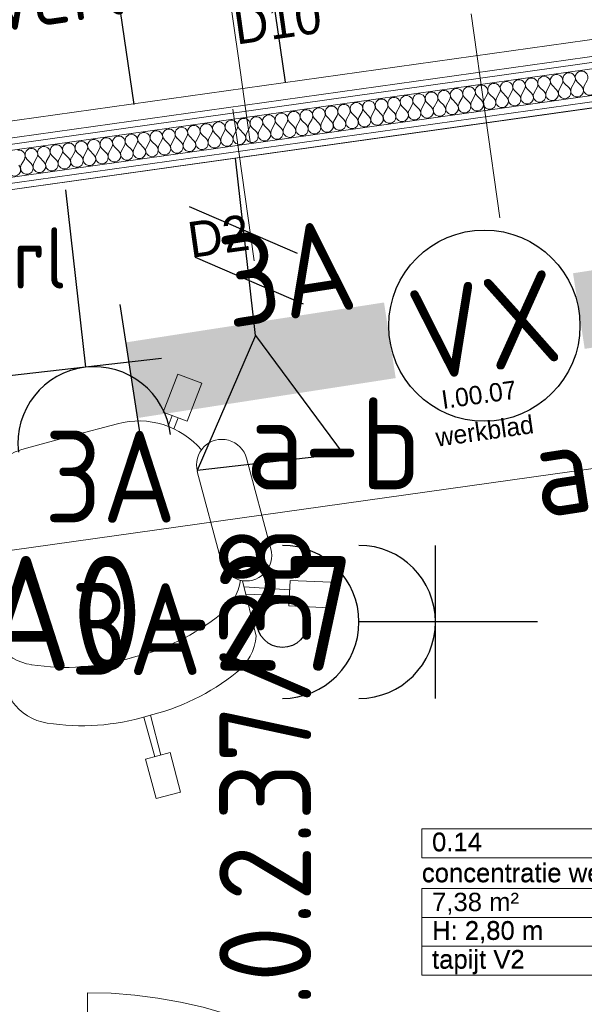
# Model space of a CAD drawing. Header units: millimetres. Extents: x -39149 to 267781, y -2340 to 58540.
# Tile 220 of 244: x 40705 to 41812, y 38952 to 40883. Entities that reach past the tile are written whole.
import ezdxf
from ezdxf.enums import TextEntityAlignment as Align

# ---------------------------------------------------------------- set-up
doc = ezdxf.new("R2010")
doc.units = ezdxf.units.MM
doc.header["$LTSCALE"] = 100
doc.header["$MEASUREMENT"] = 0
doc.linetypes.add('B0704', pattern=[150, 100, -50])
for name, color, linetype in [('000025--bestaand', 9, 'Continuous'), ('22 C Binnenwanden', 7, 'Continuous'), ('22 C Binnenwanden Doorsnede-arcering', 7, 'Continuous'), ('22 C Binnenwanden Laagscheidingslijnen', 7, 'Continuous'), ('22 NC Binnenwanden', 7, 'Continuous'), ('22 NC Binnenwanden Deuren', 7, 'Continuous'), ('82 Interieur', 7, 'Continuous'), ('A Markers details', 7, 'Continuous'), ('AL$1A---_ALGEMEEN--bestaand', 9, 'Continuous'), ('EL6222--_KRACHT_230', 3, 'Continuous'), ('EL6311--_LICHT_BINNEN', 3, 'Continuous'), ('EL6441--_DATACOM', 3, 'Continuous'), ('EL6521--bestaand', 7, 'Continuous'), ('T Maatvoering 1_ 50', 7, 'Continuous'), ('Z Ruimteoppervlak', 7, 'Continuous'), ('Z Ruimteoppervlak Zone label', 7, 'Continuous'), ('Z Ruimteoppervlak Zone tekst', 7, 'Continuous')]:
    doc.layers.add(name, color=color, linetype=linetype)
doc.styles.add('buro-012', font='isocp.shx', dxfattribs={"height": 120})
doc.styles.add('BURO-018', font='isocp.shx', dxfattribs={"height": 180})
doc.styles.add('GENERATED_STYLE_1', font='arial.ttf')
doc.styles.add('GENERATED_STYLE_2', font='swiss.ttf')
doc.styles.add('GENERATED_STYLE_3', font='swiss.ttf', dxfattribs={"width": 0.96})
doc.styles.add('ISO25', font='ISO', dxfattribs={"height": 225})
doc.styles.get("Standard").update_dxf_attribs({"font": 'txt', "bigfont": 'BIGFONT.SHX'})

# ---------------------------------------------------------------- blocks, each defined once
blk = doc.blocks.new('concentratie werkplek_0.14_3_7', base_point=(41743.7, 39154.6))
at = {"layer": 'Z Ruimteoppervlak Zone label', "color": 8, "linetype": 'Continuous', "lineweight": 0}
for p, q in [((41493.4, 39296), (41994.1, 39296)), ((41493.4, 39239.4), (41493.4, 39296)), ((41994.1, 39296), (41994.1, 39239.4)), ((41994.1, 39239.4), (41493.4, 39239.4)), ((41493.4, 39179.1), (41994.1, 39179.1)), ((41493.4, 39122.5), (41493.4, 39179.1)), ((41994.1, 39179.1), (41994.1, 39122.5)), ((41994.1, 39122.5), (41493.4, 39122.5)), ((41493.4, 39122.5), (41994.1, 39122.5)), ((41493.4, 39065.9), (41493.4, 39122.5)), ((41994.1, 39122.5), (41994.1, 39065.9)), ((41994.1, 39065.9), (41493.4, 39065.9)), ((41493.4, 39065.9), (41994.1, 39065.9)), ((41493.4, 39009.4), (41493.4, 39065.9)), ((41994.1, 39065.9), (41994.1, 39009.4)), ((41994.1, 39009.4), (41493.4, 39009.4))]:
    blk.add_line(p, q, dxfattribs=at)
at = {"linetype": 'Continuous', "lineweight": 0, "flags": 1}
for tag in ['ROOM_AREA', 'ROOM_PERIM', 'ROOM_WALLS_SURF', 'ROOM_DOORS_SURF', 'ROOM_WINDS_SURF', 'ROOM_BASELEV', 'ROOM_NET_AREA', 'ROOM_REDUCED_AREA', 'ROOM_CALC_AREA', 'ROOM_VOLUME']:
    blk.add_attdef(tag, text='', height=2000, dxfattribs=at).set_placement((41743.7, 38583.2), align=Align.BOTTOM_LEFT)
at = {"layer": 'Z Ruimteoppervlak Zone tekst', "color": 2, "lineweight": 0, "insert": (41513.4, 39170.9), "char_height": 36, "attachment_point": 1, "style": 'GENERATED_STYLE_1'}
blk.add_mtext('{7,38 m²}', dxfattribs=at)
at = {"layer": 'Z Ruimteoppervlak Zone tekst', "color": 2, "lineweight": 0}
for tag, style, p in [('ROOM_NUMBER', 'GENERATED_STYLE_1', (41513.4, 39241.1)), ('ROOM_NAME', 'GENERATED_STYLE_2', (41493.4, 39180.5)), ('ROOM_HEIGHT', 'GENERATED_STYLE_1', (41513.4, 39067.6)), ('BASEC', 'GENERATED_STYLE_1', (41513.4, 39011.1))]:
    blk.add_attdef(tag, text='', height=36, dxfattribs=dict(at, style=style)).set_placement(p, align=Align.BOTTOM_LEFT)
blk = doc.blocks.new('Slab_125_7', base_point=(40117.7, 39762.5))
at = {"layer": '82 Interieur', "color": 8, "linetype": 'Continuous', "lineweight": 0}
blk.add_lwpolyline([(40117.7, 39762.5), (43052, 40174.8), (43003, 40874.8), (40020.3, 40455.7)], close=True, dxfattribs=at)
blk = doc.blocks.new('*X618')
at = {"layer": '22 C Binnenwanden Doorsnede-arcering', "color": 8, "linetype": 'Continuous', "lineweight": 0}
for p, q in [((41733, 40741.8), (41724.2, 40750.6)), ((41737.9, 40742.5), (41743.9, 40753.4)), ((41757.5, 40745.3), (41748.8, 40754)), ((41762.4, 40746), (41768.4, 40756.8)), ((41782, 40748.7), (41773.3, 40757.5)), ((41786.9, 40749.4), (41792.9, 40760.2)), ((41806.5, 40752.2), (41797.8, 40760.9)), ((41811.5, 40752.8), (41817.4, 40763.7)), ((41590.8, 40721.8), (41596.7, 40732.7)), ((41610.4, 40724.6), (41601.6, 40733.4)), ((41615.3, 40725.3), (41621.3, 40736.1)), ((41634.9, 40728), (41626.2, 40736.8)), ((41639.8, 40728.7), (41645.8, 40739.6)), ((41659.4, 40731.5), (41650.7, 40740.3)), ((41664.3, 40732.2), (41670.3, 40743)), ((41683.9, 40734.9), (41675.2, 40743.7)), ((41688.8, 40735.6), (41694.8, 40746.5)), ((41708.5, 40738.4), (41699.7, 40747.2)), ((41713.4, 40739.1), (41719.3, 40749.9)), ((41443.6, 40701.2), (41449.6, 40712)), ((41463.3, 40703.9), (41454.5, 40712.7)), ((41468.2, 40704.6), (41474.1, 40715.5)), ((41487.8, 40707.4), (41479, 40716.1)), ((41492.7, 40708.1), (41498.7, 40718.9)), ((41512.3, 40710.8), (41503.6, 40719.6)), ((41517.2, 40711.5), (41523.2, 40722.3)), ((41536.8, 40714.3), (41528.1, 40723)), ((41541.7, 40714.9), (41547.7, 40725.8)), ((41561.3, 40717.7), (41552.6, 40726.5)), ((41566.2, 40718.4), (41572.2, 40729.2)), ((41585.9, 40721.1), (41577.1, 40729.9)), ((41321, 40683.9), (41327, 40694.8)), ((41340.6, 40686.7), (41331.9, 40695.5)), ((41345.6, 40687.4), (41351.5, 40698.2)), ((41365.2, 40690.1), (41356.4, 40698.9)), ((41370.1, 40690.8), (41376.1, 40701.7)), ((41389.7, 40693.6), (41381, 40702.4)), ((41394.6, 40694.3), (41400.6, 40705.1)), ((41414.2, 40697), (41405.5, 40705.8)), ((41419.1, 40697.7), (41425.1, 40708.6)), ((41438.7, 40700.5), (41430, 40709.3)), ((41173.9, 40663.3), (41179.9, 40674.1)), ((41193.5, 40666), (41184.8, 40674.8)), ((41198.4, 40666.7), (41204.4, 40677.6)), ((41218, 40669.5), (41209.3, 40678.2)), ((41222.9, 40670.2), (41228.9, 40681)), ((41242.6, 40672.9), (41233.8, 40681.7)), ((41247.5, 40673.6), (41253.4, 40684.4)), ((41267.1, 40676.4), (41258.3, 40685.1)), ((41272, 40677.1), (41278, 40687.9)), ((41291.6, 40679.8), (41282.9, 40688.6)), ((41296.5, 40680.5), (41302.5, 40691.3)), ((41316.1, 40683.3), (41307.4, 40692)), ((41046.4, 40645.4), (41037.7, 40654.1)), ((41051.3, 40646), (41057.3, 40656.9)), ((41070.9, 40648.8), (41062.2, 40657.6)), ((41075.8, 40649.5), (41081.8, 40660.3)), ((41095.4, 40652.2), (41086.7, 40661)), ((41100.3, 40652.9), (41106.3, 40663.8)), ((41120, 40655.7), (41111.2, 40664.5)), ((41124.9, 40656.4), (41130.8, 40667.2)), ((41144.5, 40659.1), (41135.7, 40667.9)), ((41149.4, 40659.8), (41155.4, 40670.7)), ((41169, 40662.6), (41160.3, 40671.4)), ((40904.2, 40625.4), (40910.2, 40636.2)), ((40923.8, 40628.1), (40915.1, 40636.9)), ((40928.7, 40628.8), (40934.7, 40639.7)), ((40948.3, 40631.6), (40939.6, 40640.3)), ((40953.2, 40632.3), (40959.2, 40643.1)), ((40972.8, 40635), (40964.1, 40643.8)), ((40977.7, 40635.7), (40983.7, 40646.6)), ((40997.4, 40638.5), (40988.6, 40647.2)), ((41002.3, 40639.2), (41008.2, 40650)), ((41021.9, 40641.9), (41013.1, 40650.7)), ((41026.8, 40642.6), (41032.8, 40653.4)), ((40757, 40604.7), (40763, 40615.5)), ((40776.7, 40607.5), (40767.9, 40616.2)), ((40781.6, 40608.1), (40787.5, 40619)), ((40801.2, 40610.9), (40792.4, 40619.7)), ((40806.1, 40611.6), (40812.1, 40622.4)), ((40825.7, 40614.3), (40817, 40623.1)), ((40830.6, 40615), (40836.6, 40625.9)), ((40850.2, 40617.8), (40841.5, 40626.6)), ((40855.1, 40618.5), (40861.1, 40629.3)), ((40874.7, 40621.2), (40866, 40630)), ((40879.7, 40621.9), (40885.6, 40632.8)), ((40899.3, 40624.7), (40890.5, 40633.5)), ((40708, 40597.8), (40714, 40608.7)), ((40727.6, 40600.6), (40718.9, 40609.3)), ((40732.5, 40601.3), (40738.5, 40612.1)), ((40752.1, 40604), (40743.4, 40612.8))]:
    blk.add_line(p, q, dxfattribs=at)
for centre, start, end in [((41733, 40759.3), 97.9977, 224.8676), ((41733, 40759.3), 331.1278, 97.9977), ((41757.5, 40762.8), 97.9977, 224.8676), ((41757.5, 40762.8), 331.1278, 97.9977), ((41782.1, 40766.2), 97.9977, 224.8676), ((41782.1, 40766.2), 331.1278, 97.9977), ((41806.6, 40769.7), 97.9977, 224.8676), ((41806.6, 40769.7), 331.1278, 97.9977), ((41585.9, 40738.7), 97.9977, 224.8676), ((41585.9, 40738.7), 331.1278, 97.9977), ((41610.4, 40742.1), 97.9977, 224.8676), ((41610.4, 40742.1), 331.1278, 97.9977), ((41634.9, 40745.5), 97.9977, 224.8676), ((41634.9, 40745.5), 331.1278, 97.9977), ((41659.5, 40749), 97.9977, 224.8676), ((41659.5, 40749), 331.1278, 97.9977), ((41684, 40752.4), 97.9977, 224.8676), ((41684, 40752.4), 331.1278, 97.9977), ((41708.5, 40755.9), 97.9977, 224.8676), ((41708.5, 40755.9), 331.1278, 97.9977), ((41797.8, 40743.4), 151.1278, 44.8676), ((41822.3, 40746.9), 151.1278, 44.8676), ((41463.3, 40721.4), 97.9977, 224.8676), ((41463.3, 40721.4), 331.1278, 97.9977), ((41487.8, 40724.9), 97.9977, 224.8676), ((41487.8, 40724.9), 331.1278, 97.9977), ((41512.3, 40728.3), 97.9977, 224.8676), ((41512.3, 40728.3), 331.1278, 97.9977), ((41536.9, 40731.8), 97.9977, 224.8676), ((41536.9, 40731.8), 331.1278, 97.9977), ((41561.4, 40735.2), 97.9977, 224.8676), ((41561.4, 40735.2), 331.1278, 97.9977), ((41650.6, 40722.8), 151.1278, 44.8676), ((41675.2, 40726.2), 151.1278, 44.8676), ((41699.7, 40729.6), 151.1278, 44.8676), ((41724.2, 40733.1), 151.1278, 44.8676), ((41748.7, 40736.5), 151.1278, 44.8676), ((41773.3, 40740), 151.1278, 44.8676), ((41316.2, 40700.8), 97.9977, 224.8676), ((41316.2, 40700.8), 331.1278, 97.9977), ((41340.7, 40704.2), 97.9977, 224.8676), ((41340.7, 40704.2), 331.1278, 97.9977), ((41365.2, 40707.7), 97.9977, 224.8676), ((41365.2, 40707.7), 331.1278, 97.9977), ((41389.7, 40711.1), 97.9977, 224.8676), ((41389.7, 40711.1), 331.1278, 97.9977), ((41414.3, 40714.5), 97.9977, 224.8676), ((41414.3, 40714.5), 331.1278, 97.9977), ((41438.8, 40718), 97.9977, 224.8676), ((41438.8, 40718), 331.1278, 97.9977), ((41528, 40705.5), 151.1278, 44.8676), ((41552.6, 40709), 151.1278, 44.8676), ((41577.1, 40712.4), 151.1278, 44.8676), ((41601.6, 40715.9), 151.1278, 44.8676), ((41626.1, 40719.3), 151.1278, 44.8676), ((41169, 40680.1), 97.9977, 224.8676), ((41169, 40680.1), 331.1278, 97.9977), ((41193.6, 40683.5), 97.9977, 224.8676), ((41193.6, 40683.5), 331.1278, 97.9977), ((41218.1, 40687), 97.9977, 224.8676), ((41218.1, 40687), 331.1278, 97.9977), ((41242.6, 40690.4), 97.9977, 224.8676), ((41242.6, 40690.4), 331.1278, 97.9977), ((41267.1, 40693.9), 97.9977, 224.8676), ((41267.1, 40693.9), 331.1278, 97.9977), ((41291.6, 40697.3), 97.9977, 224.8676), ((41291.6, 40697.3), 331.1278, 97.9977), ((41380.9, 40684.9), 151.1278, 44.8676), ((41405.4, 40688.3), 151.1278, 44.8676), ((41430, 40691.7), 151.1278, 44.8676), ((41454.5, 40695.2), 151.1278, 44.8676), ((41479, 40698.6), 151.1278, 44.8676), ((41503.5, 40702.1), 151.1278, 44.8676), ((41046.4, 40662.9), 97.9977, 224.8676), ((41046.4, 40662.9), 331.1278, 97.9977), ((41071, 40666.3), 97.9977, 224.8676), ((41071, 40666.3), 331.1278, 97.9977), ((41095.5, 40669.8), 97.9977, 224.8676), ((41095.5, 40669.8), 331.1278, 97.9977), ((41120, 40673.2), 97.9977, 224.8676), ((41120, 40673.2), 331.1278, 97.9977), ((41144.5, 40676.6), 97.9977, 224.8676), ((41144.5, 40676.6), 331.1278, 97.9977), ((41258.3, 40667.6), 151.1278, 44.8676), ((41282.8, 40671.1), 151.1278, 44.8676), ((41307.4, 40674.5), 151.1278, 44.8676), ((41331.9, 40678), 151.1278, 44.8676), ((41356.4, 40681.4), 151.1278, 44.8676), ((40899.3, 40642.2), 97.9977, 224.8676), ((40899.3, 40642.2), 331.1278, 97.9977), ((40923.8, 40645.6), 97.9977, 224.8676), ((40923.8, 40645.6), 331.1278, 97.9977), ((40948.4, 40649.1), 97.9977, 224.8676), ((40948.4, 40649.1), 331.1278, 97.9977), ((40972.9, 40652.5), 97.9977, 224.8676), ((40972.9, 40652.5), 331.1278, 97.9977), ((40997.4, 40656), 97.9977, 224.8676), ((40997.4, 40656), 331.1278, 97.9977), ((41021.9, 40659.4), 97.9977, 224.8676), ((41021.9, 40659.4), 331.1278, 97.9977), ((41111.2, 40647), 151.1278, 44.8676), ((41135.7, 40650.4), 151.1278, 44.8676), ((41160.2, 40653.8), 151.1278, 44.8676), ((41184.7, 40657.3), 151.1278, 44.8676), ((41209.3, 40660.7), 151.1278, 44.8676), ((41233.8, 40664.2), 151.1278, 44.8676), ((40776.7, 40625), 97.9977, 224.8676), ((40776.7, 40625), 331.1278, 97.9977), ((40801.2, 40628.4), 97.9977, 224.8676), ((40801.2, 40628.4), 331.1278, 97.9977), ((40825.7, 40631.9), 97.9977, 224.8676), ((40825.7, 40631.9), 331.1278, 97.9977), ((40850.3, 40635.3), 97.9977, 224.8676), ((40850.3, 40635.3), 331.1278, 97.9977), ((40874.8, 40638.7), 97.9977, 224.8676), ((40874.8, 40638.7), 331.1278, 97.9977), ((40964.1, 40626.3), 151.1278, 44.8676), ((40988.6, 40629.7), 151.1278, 44.8676), ((41013.1, 40633.2), 151.1278, 44.8676), ((41037.6, 40636.6), 151.1278, 44.8676), ((41062.1, 40640.1), 151.1278, 44.8676), ((41086.7, 40643.5), 151.1278, 44.8676), ((40703.1, 40614.6), 331.1278, 97.9977), ((40727.7, 40618.1), 97.9977, 224.8676), ((40727.7, 40618.1), 331.1278, 97.9977), ((40752.2, 40621.5), 97.9977, 224.8676), ((40752.2, 40621.5), 331.1278, 97.9977), ((40841.5, 40609.1), 151.1278, 44.8676), ((40866, 40612.5), 151.1278, 44.8676), ((40890.5, 40615.9), 151.1278, 44.8676), ((40915, 40619.4), 151.1278, 44.8676), ((40939.5, 40622.8), 151.1278, 44.8676), ((40694.3, 40588.4), 151.1278, 44.8676), ((40718.8, 40591.8), 151.1278, 44.8676), ((40743.4, 40595.3), 151.1278, 44.8676), ((40767.9, 40598.7), 151.1278, 44.8676), ((40792.4, 40602.2), 151.1278, 44.8676), ((40816.9, 40605.6), 151.1278, 44.8676)]:
    blk.add_arc(centre, 12.4, start, end, dxfattribs=at)
blk = doc.blocks.new('Wall_117_7', base_point=(43102.3, 40888.7))
at = {"layer": '22 C Binnenwanden', "color": 8, "linetype": 'Continuous', "lineweight": 0}
for p, q in [((42996, 40974.8), (40006.4, 40554.7)), ((40020.3, 40455.7), (43003, 40874.8))]:
    blk.add_line(p, q, dxfattribs=at)
at = {"layer": '22 C Binnenwanden Laagscheidingslijnen', "color": 8, "linetype": 'Continuous', "lineweight": 0}
for p, q in [((42996.8, 40962.8), (40008.1, 40542.9)), ((42997.7, 40950.8), (40009.8, 40531)), ((40017, 40479.5), (43001.3, 40898.8)), ((40018.7, 40467.6), (43002.2, 40886.8))]:
    blk.add_line(p, q, dxfattribs=at)
at = {"layer": '22 C Binnenwanden', "color": 1, "lineweight": 0}
blk.add_blockref('*X618', (0, 0), dxfattribs=at)
blk = doc.blocks.new('D1a bi h 14_26')
at = {"layer": '22 NC Binnenwanden Deuren', "color": 8, "linetype": 'Continuous', "lineweight": 0}
for p, q in [((-453.5, -10), (-453.5, 897)), ((-503.5, 0), (-436.5, 0)), ((-503.5, 0), (-503.5, -100)), ((-503.5, 0), (-503.5, -100)), ((-453.5, -10), (-453.5, 0)), ((436.5, 0), (503.5, 0)), ((453.5, -10), (453.5, 0)), ((503.5, -100), (503.5, 0)), ((503.5, 0), (503.5, -100)), ((-453.5, -10), (453.5, -10)), ((-453.5, -50), (-453.5, -10)), ((453.5, -10), (453.5, -50)), ((453.5, -50), (-453.5, -50)), ((-436.5, -50), (-436.5, -100)), ((436.5, -50), (436.5, -100)), ((-503.5, -100), (-436.5, -100)), ((436.5, -100), (503.5, -100))]:
    blk.add_line(p, q, dxfattribs=at)
blk.add_arc((-453.5, -10), 907, 0, 90, dxfattribs=at)
blk = doc.blocks.new('Wall_130_7', base_point=(41805.1, 38028))
at = {"layer": '22 NC Binnenwanden', "color": 8, "linetype": 'Continuous', "lineweight": 0}
for p, q in [((40787.6, 38078), (40767.5, 38078)), ((40767.5, 38078), (40767.5, 37978)), ((40787.6, 38078), (40787.6, 37978)), ((41794.6, 38078), (41794.6, 37978)), ((41805.1, 38078), (41794.6, 38078)), ((41805.1, 37978), (41805.1, 38078)), ((40767.5, 37978), (40787.6, 37978)), ((41794.6, 37978), (41805.1, 37978))]:
    blk.add_line(p, q, dxfattribs=at)
at = {"layer": '22 NC Binnenwanden Deuren', "color": 1, "linetype": 'Continuous', "lineweight": 0, "zscale": 1000}
blk.add_blockref('D1a bi h 14_26', (41291.1, 38078), dxfattribs=at)
blk = doc.blocks.new('Kantoorstoel 01 14_2')
at = {"layer": '82 Interieur', "color": 8, "linetype": 'Continuous', "lineweight": 0}
for p, q in [((390, 790.1), (440, 790.1)), ((390, 710.1), (390, 790.1)), ((440, 710.1), (440, 790.1)), ((390, 710.1), (440, 710.1)), ((408, 629.3), (409, 710.1)), ((422, 629.3), (421, 710.1)), ((167.7, 533), (165.7, 421.1)), ((663.2, 533), (665.2, 421.1)), ((14.5, 516.6), (-0.7, 468.9)), ((90.7, 492.3), (14.5, 516.6)), ((740.2, 492.3), (816.4, 516.6)), ((816.4, 516.6), (831.5, 468.9)), ((90.7, 492.3), (75.5, 444.7)), ((740.2, 492.3), (755.3, 444.7)), ((75.5, 444.7), (-0.7, 468.9)), ((166.2, 448.5), (84.8, 473.8)), ((664.7, 448.5), (746.1, 473.8)), ((755.3, 444.7), (831.5, 468.9)), ((166, 433.5), (81.2, 462.3)), ((664.9, 433.5), (749.7, 462.3)), ((96, 191.4), (96, 375.2)), ((196, 191.4), (196, 375.2)), ((634.9, 191.4), (634.9, 375.2)), ((734.9, 191.4), (734.9, 375.2)), ((218.6, 98.7), (205.4, 80)), ((612.3, 98.7), (625.5, 80)), ((190, 91.2), (143, 26.5)), ((190, 91.2), (230.4, 61.8)), ((228.5, 91), (215.1, 73)), ((640.9, 91.2), (600.4, 61.8)), ((602.4, 91), (615.8, 73)), ((640.9, 91.2), (687.9, 26.5)), ((230.4, 61.8), (183.4, -2.9)), ((415.4, 60.4), (323, 60.4)), ((415.4, 60.4), (507.9, 60.4)), ((600.4, 61.8), (647.4, -2.9)), ((143, 26.5), (183.4, -2.9)), ((687.9, 26.5), (647.4, -2.9))]:
    blk.add_line(p, q, dxfattribs=at)
for centre, major_axis, start_param, end_param in [((401, 189.5), (0, -439.9), 3.107651, 3.558821), ((429.9, 189.5), (0, -439.9), 2.724365, 3.175535), ((264.1, 497.4), (0, -102.9), 3.554672, 4.359188), ((566.8, 497.4), (0, -102.9), 1.923998, 2.728514), ((401, 71.1), (0, -439.9), 3.107651, 3.558821), ((429.9, 71.1), (0, -439.9), 2.724365, 3.175535), ((264.1, 379), (0, -102.9), 3.554672, 4.309737), ((566.8, 379), (0, -102.9), 1.973448, 2.728514), ((146, 375.2), (0, -50), 1.570796, 4.712389), ((684.9, 375.2), (0, -50), 1.570796, 4.712389), ((146, 191.4), (0, -50), 4.712389, 7.853982), ((684.9, 191.4), (0, -50), 4.712389, 7.853982), ((323, 222.1), (0, -161.6), 5.158147, 6.283185), ((507.9, 222.1), (0, -161.6), 0, 1.125039)]:
    blk.add_ellipse(centre, major_axis=major_axis, ratio=0.999212, start_param=start_param, end_param=end_param, dxfattribs=at)
blk = doc.blocks.new('Detail Drawing_5_7', base_point=(41072.9, 40589.4))
at = {"layer": 'A Markers details', "color": 8, "linetype": 'Continuous', "lineweight": 0}
blk.add_line((41123, 40707.1), (41164.7, 40410), dxfattribs=at)
at = {"layer": 'A Markers details', "color": 3, "lineweight": 0, "insert": (41040.1, 40415.4), "char_height": 70, "attachment_point": 7, "rotation": 7.9977, "style": 'GENERATED_STYLE_3'}
blk.add_mtext('{D2}', dxfattribs=at)
blk = doc.blocks.new('Detail Drawing_6_7', base_point=(41208.6, 40722.3))
at = {"layer": 'A Markers details', "color": 8, "linetype": 'Continuous', "lineweight": 0}
for p, q in [((41132.9, 40811.6), (41095.6, 41077.5)), ((41156.6, 40643.3), (41132.9, 40811.6))]:
    blk.add_line(p, q, dxfattribs=at)
at = {"layer": 'A Markers details', "color": 3, "lineweight": 0, "insert": (41130, 40832.7), "char_height": 70, "attachment_point": 7, "rotation": 7.9977, "style": 'GENERATED_STYLE_3'}
blk.add_mtext('{D10}', dxfattribs=at)
blk = doc.blocks.new('concentratie werkplek_0.14_3_8', base_point=(41743.7, 39154.6))
at = {"layer": 'Z Ruimteoppervlak Zone label', "color": 8, "linetype": 'Continuous', "lineweight": 0}
for p, q in [((41493.4, 39296), (41994.1, 39296)), ((41493.4, 39239.4), (41493.4, 39296)), ((41994.1, 39296), (41994.1, 39239.4)), ((41994.1, 39239.4), (41493.4, 39239.4)), ((41493.4, 39179.1), (41994.1, 39179.1)), ((41493.4, 39122.5), (41493.4, 39179.1)), ((41994.1, 39179.1), (41994.1, 39122.5)), ((41994.1, 39122.5), (41493.4, 39122.5)), ((41493.4, 39122.5), (41994.1, 39122.5)), ((41493.4, 39065.9), (41493.4, 39122.5)), ((41994.1, 39122.5), (41994.1, 39065.9)), ((41994.1, 39065.9), (41493.4, 39065.9)), ((41493.4, 39065.9), (41994.1, 39065.9)), ((41493.4, 39009.4), (41493.4, 39065.9)), ((41994.1, 39065.9), (41994.1, 39009.4)), ((41994.1, 39009.4), (41493.4, 39009.4))]:
    blk.add_line(p, q, dxfattribs=at)
blk = doc.blocks.new('Wall_130_8', base_point=(41805.1, 38028))
at = {"layer": '22 NC Binnenwanden', "color": 8, "linetype": 'Continuous', "lineweight": 0}
for p, q in [((40787.6, 38078), (40767.5, 38078)), ((40767.5, 38078), (40767.5, 37978)), ((40787.6, 38078), (40787.6, 37978)), ((41794.6, 38078), (41794.6, 37978)), ((41805.1, 38078), (41794.6, 38078)), ((41805.1, 37978), (41805.1, 38078)), ((40767.5, 37978), (40787.6, 37978)), ((41794.6, 37978), (41805.1, 37978))]:
    blk.add_line(p, q, dxfattribs=at)
at = {"layer": '22 NC Binnenwanden Deuren', "color": 1, "linetype": 'Continuous', "lineweight": 0, "zscale": 1000}
blk.add_blockref('D1a bi h 14_26', (41291.1, 38078), dxfattribs=at)
blk = doc.blocks.new('armatuurVX')
at = {"layer": 'EL6311--_LICHT_BINNEN', "linetype": 'Continuous'}
for p, q in [((25751.4, 17508.6), (25751.4, 17208.6)), ((27151.4, 17508.6), (27151.4, 17208.6))]:
    blk.add_line(p, q, dxfattribs=at)
blk.add_circle((26451.4, 17358.6), 187.5, dxfattribs=at)
for points in [[(26263.9, 17433.6), (25751.4, 17433.6), (26263.9, 17283.6), (25751.4, 17283.6)], [(26638.9, 17433.6), (27151.4, 17433.6), (26638.9, 17283.6), (27151.4, 17283.6)]]:
    blk.add_solid(points, dxfattribs=at)
at = {"layer": 'EL6311--_LICHT_BINNEN', "linetype": 'Continuous', "style": 'BURO-018'}
for tag, p in [('E_GROEP', (26221.4, 17858.6)), ('E_GKAST', (26221.4, 17858.6)), ('E_SGROEP', (26671.4, 17858.6)), ('E_ARMCODE', (26451.4, 17358.6)), ('E_SLET', (26671.4, 17058.6))]:
    blk.add_attdef(tag, text='', height=180, dxfattribs=at).set_placement(p, align=Align.MIDDLE)
blk = doc.blocks.new('E00407')
at = {"color": 0}
blk.add_line((0, 1), (0, 4.5), dxfattribs=at)
at = {"color": 0, "linetype": 'Continuous'}
blk.add_line((-1.5, 3), (1.5, 3), dxfattribs=at)
blk.add_circle((0, 6), 0.5, dxfattribs=at)
at = {"color": 0}
for centre in [(0, 6), (0, 4.5)]:
    blk.add_arc(centre, 1.5, 180, 0, dxfattribs=at)
at = {"color": 0, "linetype": 'Continuous', "style": 'BURO-018'}
for tag, p in [('PANEL', (0, 11)), ('CIRCUIT', (0, 8)), ('SUBCIRCUIT', (4.5, 8)), ('SWITCHCODE', (3.5, 5))]:
    blk.add_attdef(tag, text='', height=1.8, dxfattribs=at).set_placement(p, align=Align.MIDDLE)
at = {"color": 0, "linetype": 'Continuous', "style": 'BURO-018', "flags": 1}
blk.add_attdef('ARTICLECODE', text='', height=1.8, dxfattribs=at).set_placement((0, 0), align=Align.MIDDLE)
blk = doc.blocks.new('65210004')
at = {"layer": 'AL$1A---_ALGEMEEN--bestaand', "color": 0, "linetype": 'Continuous'}
for p, q in [((-2.4, -2.4), (-2.4, 2.4)), ((-2.4, 2.4), (2.4, 2.4)), ((2.4, 2.4), (2.4, -2.4)), ((2.4, -2.4), (-2.4, -2.4))]:
    blk.add_line(p, q, dxfattribs=at)
at = {"layer": 'AL$1A---_ALGEMEEN--bestaand', "color": 0, "linetype": 'Continuous', "style": 'ISO25'}
for tag, p in [('E_NUMMER', (-0.041, 4.27)), ('E_MATCODE', (0, -0.251))]:
    blk.add_attdef(tag, text='', height=2.25, dxfattribs=at).set_placement(p, align=Align.MIDDLE)
blk = doc.blocks.new('111304')
at = {"color": 0, "linetype": 'Continuous'}
for p, q in [((-1.5, 4.5), (1.5, 4.5)), ((0, 1), (0, 4.5))]:
    blk.add_line(p, q, dxfattribs=at)
blk.add_arc((0, 6), 1.5, 180, 0, dxfattribs=at)
at = {"color": 0, "linetype": 'Continuous', "style": 'BURO-018'}
for tag, p in [('PANEL', (0, 11.5)), ('CIRCUIT', (0, 8.5)), ('SUBCIRCUIT', (4.5, 8.5))]:
    blk.add_attdef(tag, text='', height=1.8, dxfattribs=at).set_placement(p, align=Align.MIDDLE)
at = {"color": 0, "linetype": 'Continuous', "style": 'BURO-018', "flags": 1}
for tag, p in [('POWERCODE', (13, 8.5)), ('ARTICLECODE', (0, 0))]:
    blk.add_attdef(tag, text='', height=1.8, dxfattribs=at).set_placement(p, align=Align.MIDDLE)
blk = doc.blocks.new('E00153')
at = {"color": 0, "linetype": 'Continuous'}
for p, q in [((-1.443, 7), (1.443, 7)), ((0, 4.5), (-1.443, 7)), ((0, 4.5), (1.443, 7)), ((0, 4.5), (0, 1)), ((-1, 4), (1, 2.845)), ((-1, 3), (1, 1.845))]:
    blk.add_line(p, q, dxfattribs=at)
at = {"color": 7, "style": 'BURO-018'}
for tag, p in [('COMMENT1', (-6, 12)), ('COMMENT2', (6, 12)), ('DATACOM1', (-6, 9)), ('DATACOM2', (6, 9))]:
    blk.add_attdef(tag, text='', height=1.8, dxfattribs=at).set_placement(p, align=Align.MIDDLE)
at = {"color": 0, "style": 'BURO-018'}
blk.add_attdef('TEXT1', text='', height=1.8, dxfattribs=at).set_placement((2.5, 6), align=Align.MIDDLE)
at = {"color": 0, "linetype": 'Continuous', "style": 'BURO-018', "flags": 1}
blk.add_attdef('ARTICLECODE', text='', height=1.8, dxfattribs=at).set_placement((0, 0), align=Align.MIDDLE)

msp = doc.modelspace()

# ---------------------------------------------------------------- linework, layer by layer
at = {"layer": '82 Interieur', "color": 8, "linetype": 'Continuous', "lineweight": 0}
msp.add_line((41590.3, 40893.8), (41646.4, 40494.4), dxfattribs=at)
at = {"layer": 'T Maatvoering 1_ 50', "color": 8, "linetype": 'B0704', "lineweight": 0}
msp.add_line((40020.4, 40590.2), (42922.8, 40998), dxfattribs=at)

# ---------------------------------------------------------------- block references
at = {"layer": '22 C Binnenwanden', "color": 1, "lineweight": 0}
msp.add_blockref('Wall_117_7', (43102.3, 40888.7), dxfattribs=at)
at = {"layer": '22 NC Binnenwanden', "color": 1, "lineweight": 0}
for name in ['Wall_130_7', 'Wall_130_8']:
    msp.add_blockref(name, (41805.1, 38028), dxfattribs=at)
at = {"layer": '82 Interieur', "color": 150, "linetype": 'Continuous', "lineweight": 0}
msp.add_blockref('Slab_125_7', (40117.7, 39762.5), dxfattribs=at)
at = {"layer": '82 Interieur', "color": 30, "linetype": 'Continuous', "lineweight": 0, "zscale": 1000, "rotation": 194.9746757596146}
msp.add_blockref('Kantoorstoel 01 14_2', (41193, 40232.4), dxfattribs=at)
at = {"layer": 'A Markers details', "color": 9, "lineweight": 0}
for name, p in [('Detail Drawing_6_7', (41208.6, 40722.3)), ('Detail Drawing_5_7', (41072.9, 40589.4))]:
    msp.add_blockref(name, p, dxfattribs=at)
at = {"layer": 'EL6222--_KRACHT_230', "linetype": 'Continuous'}
ref = msp.add_blockref('111304', (41240.5, 40660.9), dxfattribs=dict(at, xscale=100, yscale=100, zscale=100, rotation=8.289987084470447))
ref.add_attrib('CIRCUIT', '16', dxfattribs={"layer": '0', "color": 3, "linetype": 'ByBlock', "height": 180, "rotation": 8.29, "style": 'BURO-018'}).set_placement((41139, 41357.6), align=Align.MIDDLE)
ref = msp.add_blockref('111304', (40943.7, 40617.6), dxfattribs=dict(at, xscale=100, yscale=100, zscale=100, rotation=8.289987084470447))
ref.add_attrib('CIRCUIT', '16', dxfattribs={"layer": '0', "color": 3, "linetype": 'ByBlock', "height": 180, "rotation": 8.29, "style": 'BURO-018'}).set_placement((40842.2, 41314.3), align=Align.MIDDLE)
ref = msp.add_blockref('111304', (41935.7, 40833.5), dxfattribs=dict(at, xscale=99.99999999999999, yscale=99.99999999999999, zscale=99.99999999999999, rotation=186.5256229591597))
ref.add_attrib('CIRCUIT', '16', dxfattribs={"layer": '0', "color": 3, "linetype": 'ByBlock', "height": 180, "style": 'BURO-018'}).set_placement((42032.3, 40142.4), align=Align.MIDDLE)
at = {"layer": 'EL6311--_LICHT_BINNEN', "linetype": 'Continuous'}
ref = msp.add_blockref('111304', (40646.8, 40574.4), dxfattribs=dict(at, xscale=99.99999999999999, yscale=99.99999999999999, zscale=99.99999999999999, rotation=8.289987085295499))
ref.add_attrib('ARTICLECODE', 'verl', dxfattribs={"layer": '0', "color": 1, "linetype": 'ByBlock', "height": 120, "rotation": 8.29, "style": 'buro-012'}).set_placement((40779.3, 40935.6), align=Align.MIDDLE)
ref.add_attrib('CIRCUIT', '3A', dxfattribs={"layer": '0', "color": 3, "linetype": 'ByBlock', "height": 180, "rotation": 8.29, "style": 'BURO-018'}).set_placement((40524.2, 41415.5), align=Align.MIDDLE)
ref = msp.add_blockref('111304', (40783, 40648.2), dxfattribs=dict(at, xscale=99.99999999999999, yscale=99.99999999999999, zscale=99.99999999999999, rotation=186.5256229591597))
ref.add_attrib('ARTICLECODE', 'verl', dxfattribs={"layer": '0', "color": 1, "linetype": 'ByBlock', "height": 120, "style": 'buro-012'}).set_placement((40668.4, 40415.5), align=Align.MIDDLE)
ref.add_attrib('CIRCUIT', '3A', dxfattribs={"layer": '0', "color": 3, "linetype": 'ByBlock', "height": 180, "style": 'BURO-018'}).set_placement((40882.4, 39986.7), align=Align.MIDDLE)
at = {"layer": 'EL6311--_LICHT_BINNEN'}
ref = msp.add_blockref('armatuurVX', (18126.8, 19087), dxfattribs=dict(at, rotation=8.787179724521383))
ref.add_attrib('E_ARMCODE', 'VX', dxfattribs={"linetype": 'Continuous', "height": 180, "rotation": 8.7872, "style": 'BURO-018'}).set_placement((41615.9, 40282.7), align=Align.MIDDLE)
ref.add_attrib('E_SLET', 'a-b', dxfattribs={"linetype": 'Continuous', "height": 180, "rotation": 8.7872, "style": 'BURO-018'}).set_placement((41879.2, 40019.8), align=Align.MIDDLE)
ref.add_attrib('E_GROEP', '3A', dxfattribs={"linetype": 'Continuous', "height": 180, "rotation": 8.7872, "style": 'BURO-018'}).set_placement((41229.2, 40386.1), align=Align.MIDDLE)
at = {"layer": 'EL6311--_LICHT_BINNEN', "linetype": 'Continuous'}
ref = msp.add_blockref('E00407', (41820, 39701.9), dxfattribs=dict(at, xscale=100, yscale=100, zscale=100, rotation=90))
ref.add_attrib('CIRCUIT', '3A', dxfattribs={"layer": '0', "linetype": 'ByBlock', "height": 180, "style": 'BURO-018'}).set_placement((40933.3, 39688), align=Align.MIDDLE)
ref.add_attrib('SWITCHCODE', 'a-b', dxfattribs={"layer": '0', "linetype": 'ByBlock', "height": 180, "style": 'BURO-018'}).set_placement((41320, 40051.9), align=Align.MIDDLE)
at = {"layer": 'EL6441--_DATACOM', "linetype": 'Continuous'}
ref = msp.add_blockref('E00153', (41116.3, 40710.6), dxfattribs=dict(at, xscale=99.99999999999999, yscale=99.99999999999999, zscale=99.99999999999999, rotation=186.5256229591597))
ref.add_attrib('DATACOM1', 'N.0.2.37/38', dxfattribs={"layer": '0', "color": 1, "linetype": 'ByBlock', "height": 180, "rotation": 90, "style": 'BURO-018'}).set_placement((41186, 39350.1), align=Align.MIDDLE)
at = {"layer": 'EL6521--bestaand'}
ref = msp.add_blockref('65210004', (40230.9, 39687.5), dxfattribs=dict(at, xscale=100, yscale=100, zscale=100))
ref.add_attrib('E_NUMMER', 'A0-27', dxfattribs={"layer": '000025--bestaand', "linetype": 'Continuous', "height": 225, "style": 'ISO25'}).set_placement((40994.2, 39718.5), align=Align.MIDDLE)
at = {"layer": 'Z Ruimteoppervlak', "color": 2, "linetype": 'Continuous', "lineweight": 0}
ref = msp.add_blockref('concentratie werkplek_0.14_3_7', (41743.7, 39154.6), dxfattribs=at)
ref.add_attrib('ROOM_NAME', 'concentratie werkplek', dxfattribs={"layer": 'Z Ruimteoppervlak Zone tekst', "color": 2, "linetype": 'Continuous', "lineweight": 0, "height": 36, "style": 'GENERATED_STYLE_2'}).set_placement((41493.4, 39180.5), align=Align.BOTTOM_LEFT)
ref.add_attrib('ROOM_NUMBER', '0.14', dxfattribs={"layer": 'Z Ruimteoppervlak Zone tekst', "color": 2, "linetype": 'Continuous', "lineweight": 0, "height": 36, "style": 'GENERATED_STYLE_1'}).set_placement((41513.4, 39241.1), align=Align.BOTTOM_LEFT)
ref.add_attrib('ROOM_HEIGHT', 'H: 2,80 m', dxfattribs={"layer": 'Z Ruimteoppervlak Zone tekst', "color": 2, "linetype": 'Continuous', "lineweight": 0, "height": 36, "style": 'GENERATED_STYLE_1'}).set_placement((41513.4, 39067.6), align=Align.BOTTOM_LEFT)
ref.add_attrib('BASEC', 'tapijt V2', dxfattribs={"layer": 'Z Ruimteoppervlak Zone tekst', "color": 2, "linetype": 'Continuous', "lineweight": 0, "height": 36, "style": 'GENERATED_STYLE_1'}).set_placement((41513.4, 39011.1), align=Align.BOTTOM_LEFT)
ref = msp.add_blockref('concentratie werkplek_0.14_3_8', (41743.7, 39154.6), dxfattribs=at)
ref.add_attrib('ROOM_NAME', 'concentratie werkplek', (41493.4, 39192.5), dxfattribs={"layer": 'Z Ruimteoppervlak Zone tekst', "color": 2, "linetype": 'Continuous', "lineweight": 0, "height": 36, "style": 'GENERATED_STYLE_2'})
ref.add_attrib('ROOM_NUMBER', '0.14', (41513.4, 39253), dxfattribs={"layer": 'Z Ruimteoppervlak Zone tekst', "color": 2, "linetype": 'Continuous', "lineweight": 0, "height": 36, "style": 'GENERATED_STYLE_1'})
ref.add_attrib('ROOM_HEIGHT', 'H: 2,80 m', (41513.4, 39079.5), dxfattribs={"layer": 'Z Ruimteoppervlak Zone tekst', "color": 2, "linetype": 'Continuous', "lineweight": 0, "height": 36, "style": 'GENERATED_STYLE_1'})
ref.add_attrib('BASEC', 'tapijt V2', (41513.4, 39022.9), dxfattribs={"layer": 'Z Ruimteoppervlak Zone tekst', "color": 2, "linetype": 'Continuous', "lineweight": 0, "height": 36, "style": 'GENERATED_STYLE_1'})

# ---------------------------------------------------------------- texts
at = {"layer": '82 Interieur', "color": 1, "linetype": 'Continuous', "lineweight": 0, "char_height": 36, "rotation": 7.9977, "style": 'GENERATED_STYLE_3'}
for s, insert, attachment_point in [('{I.00.07}', (41534.7, 40118.9), 7), ('{werkblad}', (41518.2, 40081), 1)]:
    msp.add_mtext(s, dxfattribs=dict(at, insert=insert, attachment_point=attachment_point))

doc.saveas('drawing.dxf')
